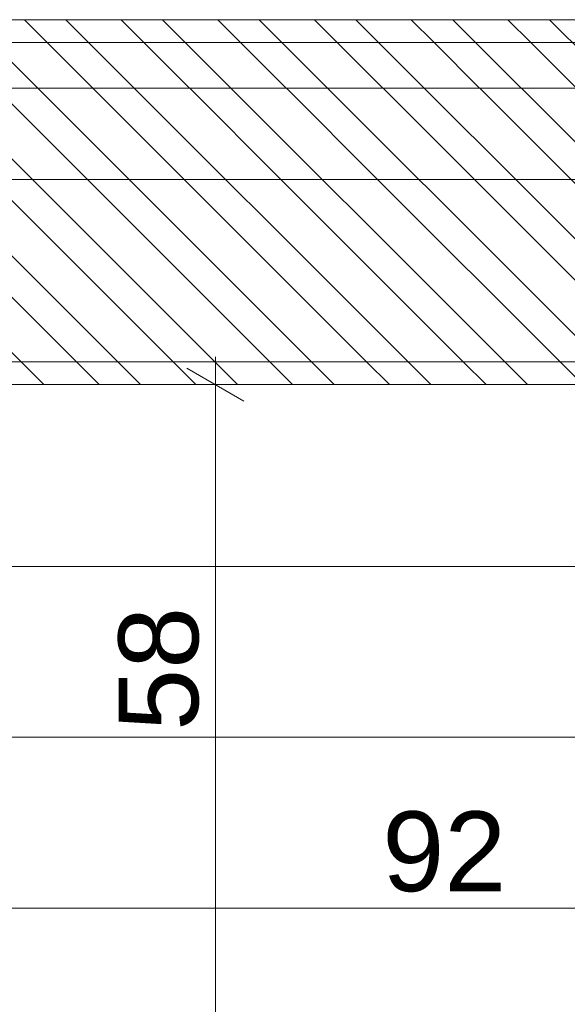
# Model space of a CAD drawing. Extents: x 180 to 5640, y 54 to 2910.
# Tile 10 of 20: x 1641 to 1881, y 1886 to 2318. Entities that reach past the tile are written whole.
import ezdxf
from ezdxf.xclip import XClip

# ---------------------------------------------------------------- set-up
doc = ezdxf.new("R2010")
doc.units = 0
doc.header["$MEASUREMENT"] = 0
doc.header["$XCLIPFRAME"] = 0
doc.linetypes.add('Przerywana', pattern=[48, 24, -24])
for name, color, linetype in [('399-W Wymiary i opisy', 7, 'Continuous'), ('460-K Stropy', 7, 'Continuous'), ('820-G Rysunki Obrazki', 7, 'Continuous'), ('824-G Wypełnienia RŚ', 7, 'Continuous')]:
    doc.layers.add(name, color=color, linetype=linetype)
doc.styles.add('STYL_AUTOMATYCZNY_2', font='arial.ttf')
pattern_1 = [(135, (-1693.87, 817.59), (21.2132, 21.2132), [])]

# ---------------------------------------------------------------- blocks, each defined once
blk = doc.blocks.new('Rysunek_1_1', base_point=(-1693.87, 817.59))
at = {"layer": '460-K Stropy', "linetype": 'Continuous', "lineweight": 13}
h = blk.add_hatch(dxfattribs=at)
h.set_pattern_fill('Ściany_istniejące_0001', color=8, style=0, pattern_type=2)
h.set_pattern_definition(pattern_1)
h.paths.add_polyline_path([(2173.52, 2317.59), (307.74, 2317.59), (307.74, 2307.59), (2173.52, 2307.59)])
h = blk.add_hatch(dxfattribs=at)
h.set_pattern_fill('Ściany_istniejące_0001', color=8, style=0, pattern_type=2)
h.set_pattern_definition(pattern_1)
h.paths.add_polyline_path([(2173.52, 2307.59), (307.74, 2307.59), (307.74, 2287.59), (2173.52, 2287.59)])
h = blk.add_hatch(dxfattribs=at)
h.set_pattern_fill('Ściany_istniejące_0001', color=8, style=0, pattern_type=2)
h.set_pattern_definition(pattern_1)
h.paths.add_polyline_path([(2173.52, 2287.59), (307.74, 2287.59), (307.74, 2287.49), (2173.52, 2287.49)])
h = blk.add_hatch(dxfattribs=at)
h.set_pattern_fill('Ściany_istniejące_0001', color=8, style=0, pattern_type=2)
h.set_pattern_definition(pattern_1)
h.paths.add_polyline_path([(2173.52, 2287.49), (307.74, 2287.49), (307.74, 2247.49), (2173.52, 2247.49)])
h = blk.add_hatch(dxfattribs=at)
h.set_pattern_fill('Ściany_istniejące_0001', color=8, style=0, pattern_type=2)
h.set_pattern_definition(pattern_1)
h.paths.add_polyline_path([(307.74, 2247.49), (307.74, 2167.49), (348.88, 2167.49), (2061.85, 2167.49), (2091.85, 2167.49), (2106.38, 2167.49), (2173.52, 2167.49), (2173.52, 2247.49)])
h = blk.add_hatch(dxfattribs=at)
h.set_pattern_fill('Ściany_istniejące_0001', color=8, style=0, pattern_type=2)
h.set_pattern_definition(pattern_1)
h.paths.add_polyline_path([(348.88, 2167.49), (348.88, 2157.49), (2061.85, 2157.49), (2061.85, 2167.49)])
at = {"layer": '824-G Wypełnienia RŚ', "linetype": 'Continuous', "lineweight": 13}
h = blk.add_hatch(dxfattribs=at)
h.set_pattern_fill('_Poza_zakresem_opracowan_3E', color=8, style=0, pattern_type=2)
h.set_pattern_definition([(135, (154.63, 684.32), (21.2132, 21.2132), [])])
h.paths.add_polyline_path([(2173.37, 2317.59), (307.74, 2317.59), (307.74, 529.86), (2173.37, 530.49), (2173.37, 2157.49), (2173.37, 2167.49)])
h.paths.add_polyline_path([(353.88, 2157.49), (2091.85, 2157.49), (2091.85, 817.59), (353.88, 817.59)], flags=0)
at = {"layer": '399-W Wymiary i opisy', "color": 154, "linetype": 'Continuous', "lineweight": 13, "ltscale": 0.5}
for p, q in [((1726.57, 2157.49), (1726.57, 2169.71)), ((1739.07, 2150.27), (1714.07, 2164.71)), ((1745.32, 2157.49), (1707.82, 2157.49)), ((1726.57, 1868.59), (1726.57, 2157.49)), ((353.88, 2077.76), (2055.6, 2077.76)), ((810.38, 2002.76), (2055.6, 2002.76)), ((1597.38, 1927.76), (2055.6, 1927.76))]:
    blk.add_line(p, q, dxfattribs=at)
at = {"layer": '460-K Stropy', "color": 7, "linetype": 'Continuous', "lineweight": 13, "ltscale": 0.5}
for p, q in [((2173.52, 2317.59), (307.74, 2317.59)), ((2173.52, 2307.59), (307.74, 2307.59)), ((2173.52, 2287.49), (307.74, 2287.49)), ((2173.52, 2247.49), (307.74, 2247.49)), ((2055.6, 2157.49), (353.88, 2157.49))]:
    blk.add_line(p, q, dxfattribs=at)
at = {"layer": '460-K Stropy', "color": 7, "linetype": 'Przerywana', "lineweight": 13, "ltscale": 0.5}
blk.add_line((2173.52, 2287.59), (307.74, 2287.59), dxfattribs=at)
at = {"layer": '460-K Stropy', "color": 7, "linetype": 'Continuous', "lineweight": 13, "ltscale": 0.5, "flags": 128}
blk.add_lwpolyline([(2173.52, 2167.49), (2106.38, 2167.49), (2091.85, 2167.49), (2061.85, 2167.49), (348.88, 2167.49), (307.74, 2167.49)], dxfattribs=at)
at = {"layer": '824-G Wypełnienia RŚ', "color": 7, "linetype": 'Continuous', "lineweight": 13, "ltscale": 0.5, "flags": 128}
blk.add_lwpolyline([(307.74, 529.86), (2173.37, 530.49), (2173.37, 2157.49), (2173.37, 2167.49), (2173.37, 2317.59), (307.74, 2317.59)], dxfattribs=at)
blk.add_lwpolyline([(353.88, 2157.49), (2091.85, 2157.49), (2091.85, 817.59), (353.88, 817.59)], close=True, dxfattribs=at)
at = {"layer": '399-W Wymiary i opisy', "color": 154, "linetype": 'Continuous', "lineweight": 13, "insert": (1719.57, 2005.61), "char_height": 35, "width": 53.3907, "attachment_point": 7, "rotation": 90, "style": 'STYL_AUTOMATYCZNY_2'}
blk.add_mtext('\\A1;{\\pql;\\fArial|b0|i0|c238|p0;\\W1.000000;58}', dxfattribs=at)
at = {"layer": '399-W Wymiary i opisy', "color": 154, "linetype": 'Continuous', "lineweight": 13, "insert": (1799.79, 1934.76), "char_height": 35, "width": 53.3907, "attachment_point": 7, "style": 'STYL_AUTOMATYCZNY_2'}
blk.add_mtext('\\A1;{\\pql;\\fArial|b0|i0|c238|p0;\\W1.000000;92}', dxfattribs=at)

msp = doc.modelspace()

# ---------------------------------------------------------------- block references
at = {"layer": '820-G Rysunki Obrazki', "color": 7, "linetype": 'Continuous', "lineweight": 13, "ltscale": 0.1}
ref = msp.add_blockref('Rysunek_1_1', (-1693.87, 817.59), dxfattribs=at)
XClip(ref).set_block_clipping_path([(307.7351978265, 205.9574740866), (2556.3632209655, 2724.0588953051)])

doc.saveas('drawing.dxf')
